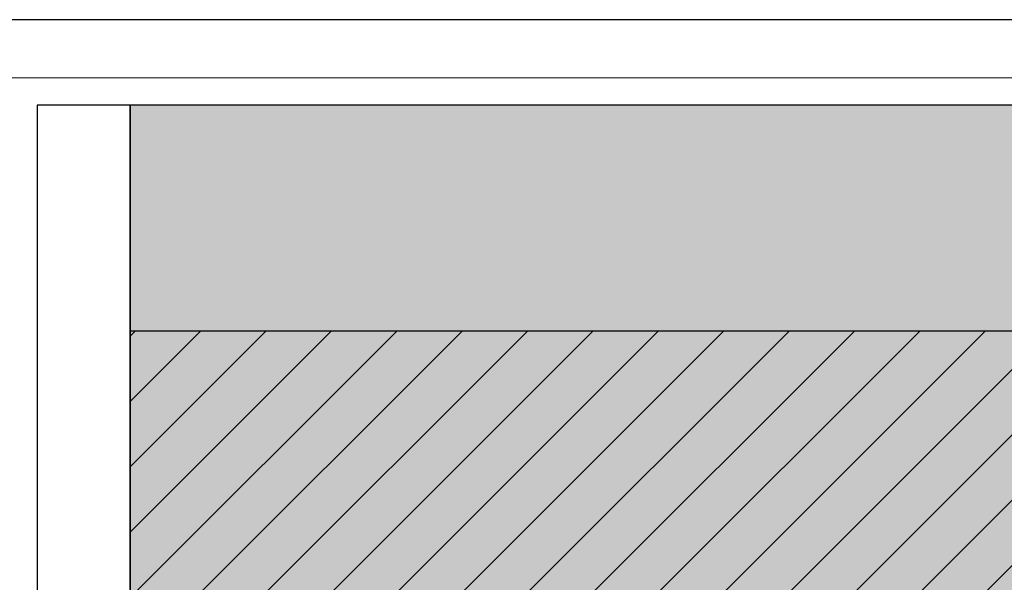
# Model space of a CAD drawing. Header units: millimetres. Extents: x 0 to 39025, y -31299 to 8400.
# Tile 67 of 206: x 14933 to 16623, y -23865 to -22899. Entities that reach past the tile are written whole.
import ezdxf

# ---------------------------------------------------------------- set-up
doc = ezdxf.new("R2010")
doc.units = ezdxf.units.MM
for name, color, linetype in [('FORMAT', 7, 'Continuous'), ('ODMIKI funkcionalni', 253, 'Continuous'), ('ODMIKI varnostni', 252, 'Continuous'), ('SREDNJICE_IN_TOCKE', 252, 'Continuous')]:
    doc.layers.add(name, color=color, linetype=linetype)

msp = doc.modelspace()

# ---------------------------------------------------------------- hatches: boundary and pattern name
at = {"layer": 'ODMIKI funkcionalni'}
h = msp.add_hatch(dxfattribs=at)
h.set_pattern_fill('ANSI31', color=256, scale=25)
h.set_pattern_definition([(45, (-1299.93, -33915.06), (-56.1266, 56.1266), [])])
h.paths.add_polyline_path([(15422, -24832.1), (15422, -23933.8), (16572, -23933.8), (16572, -24832.1), (17172, -24832.1), (17172, -23433.8), (15122, -23433.8), (15122, -24832.1)])
at = {"layer": 'SREDNJICE_IN_TOCKE'}
h = msp.add_hatch(color=256, dxfattribs=at)
h.dxf.hatch_style = 1
h.paths.add_polyline_path([(17875.2, -23045.8), (15122, -23045.8), (15122, -23933.8), (15422, -23933.8), (16572, -23933.8), (17572, -24832.1), (17875.2, -24832.1)])

# ---------------------------------------------------------------- linework, layer by layer
at = {"layer": 'FORMAT', "color": 7, "linetype": 'Continuous', "lineweight": 18, "ltscale": 27}
for p, q in [((0, -22898.9), (18568, -22898.9)), ((500, -22998.9), (18468, -22998.9))]:
    msp.add_line(p, q, dxfattribs=at)
at = {"layer": 'ODMIKI funkcionalni'}
msp.add_lwpolyline([(15422, -24832.1), (15422, -23933.8), (16572, -23933.8), (16572, -24832.1), (17172, -24832.1), (17172, -23433.8), (15122, -23433.8), (15122, -24832.1)], close=True, dxfattribs=at)
at = {"layer": 'ODMIKI varnostni'}
msp.add_line((18568, -22898.9), (14061.8, -22898.9), dxfattribs=at)
at = {"layer": 'SREDNJICE_IN_TOCKE'}
for points in [[(15122, -24832.1), (15122, -23045.8), (14962.4, -23045.8), (14962.4, -24832.1)], [(15122, -24832.1), (17875.2, -24832.1), (17875.2, -23045.8), (15122, -23045.8)]]:
    msp.add_lwpolyline(points, close=True, dxfattribs=at)

doc.saveas('drawing.dxf')
